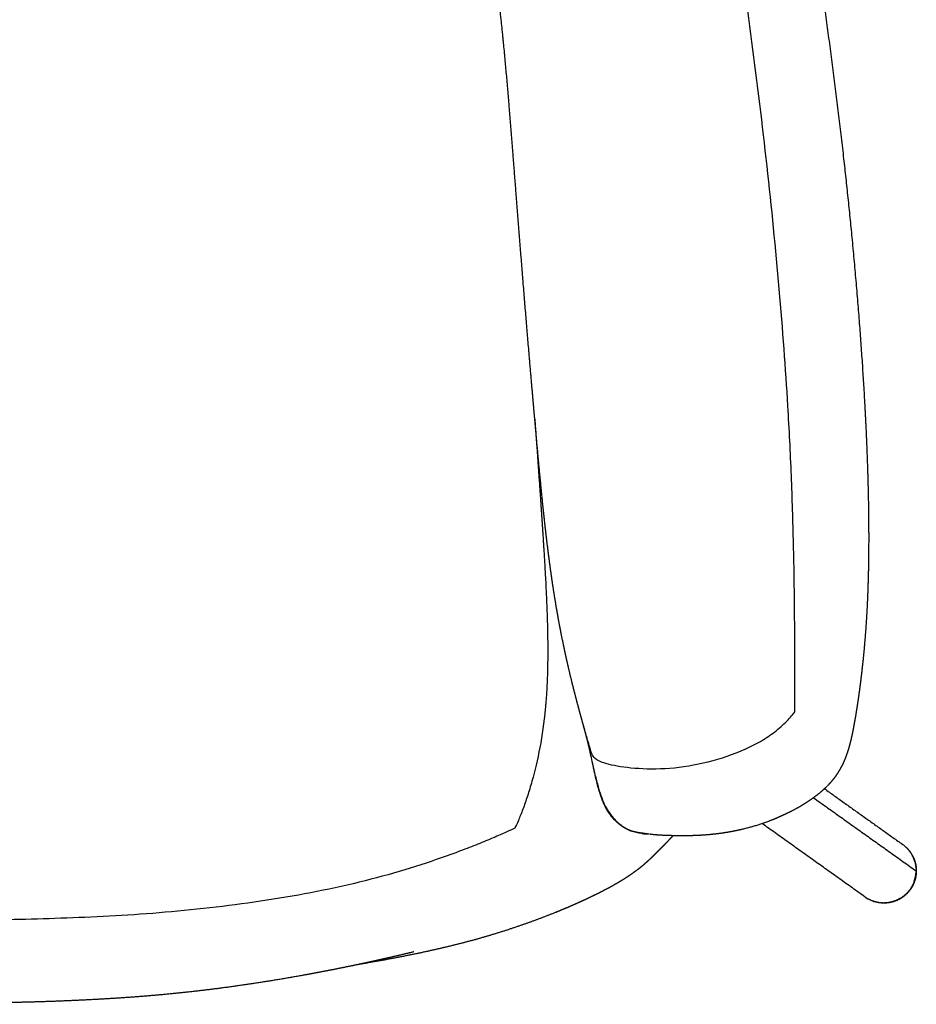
# Model space of a CAD drawing. Header units: millimetres. Extents: x -1034 to 742, y 1139 to 3175.
# Tile 10 of 15: x 464 to 742, y 1139 to 1444. Entities that reach past the tile are written whole.
import ezdxf

# ---------------------------------------------------------------- set-up
doc = ezdxf.new("R2010")
doc.units = ezdxf.units.MM
doc.header["$MEASUREMENT"] = 0
doc.layers.add('2DVýkres$viditelné$tečné', color=7, linetype='Continuous', true_color=0x000000)
doc.layers.add('2DVýkres$viditelné$čáry', color=7, linetype='Continuous', true_color=0x000000)

msp = doc.modelspace()

# ---------------------------------------------------------------- linework, layer by layer
at = {"layer": '2DVýkres$viditelné$tečné'}
for points, knots in [([(704.04, 1229.34), (704.04, 1232.34), (704.04, 1237.8), (704.03, 1247.46), (703.96, 1261.81), (703.69, 1280.75), (703, 1302.67), (702.3, 1316.91), (701.87, 1324.1), (700.51, 1347.12), (696.01, 1398.48), (685.72, 1475.16), (672.62, 1557.15), (640.87, 1614.6), (620.6, 1637.64)], [0, 0, 0, 0, 8.983233, 16.385757, 29.00285, 52.029007, 73.187881, 94.796659, 94.796659, 94.796659, 152.645564, 210.494469, 268.343374, 326.19228, 326.19228, 326.19228, 326.19228]), ([(626.77, 1230.3), (626.37, 1226.08), (625.2, 1218.08), (623.13, 1209.35), (621.25, 1203.21), (619.81, 1199.11), (618.39, 1195.61), (617.6, 1193.87), (617.38, 1193.4)], [0, 0, 0, 0, 9.580465, 19.160931, 23.951163, 28.741396, 33.531629, 38.321861, 38.321861, 38.321861, 38.321861]), ([(688.39, 1217.69), (690.14, 1218.47), (693.48, 1220.17), (697.16, 1222.64), (699.78, 1224.84), (701.55, 1226.53), (703.07, 1228.17), (703.83, 1229.09), (704.04, 1229.34)], [0, 0, 0, 0, 7.317873, 14.635746, 18.294683, 21.953619, 25.612556, 29.271492, 29.271492, 29.271492, 29.271492]), ([(688.39, 1217.69), (684.89, 1216.12), (677.21, 1213.51), (669.16, 1212.15), (665.29, 1211.85), (657.55, 1211.24), (643.32, 1213), (641.84, 1215.17), (641.22, 1216.23), (641.15, 1216.35)], [0, 0, 0, 0, 41.855966, 83.711932, 83.711932, 83.711932, 125.567899, 167.423865, 172.575604, 172.575604, 172.575604, 172.575604]), ([(617.38, 1193.4), (616.85, 1193.15), (614.86, 1192.2), (610.78, 1190.4), (605.96, 1188.4), (598.72, 1185.58), (588.46, 1181.97), (579.29, 1179.23), (574.54, 1177.97)], [0, 0, 0, 0, 7.401702, 14.803404, 22.205106, 29.606808, 44.410211, 59.213615, 59.213615, 59.213615, 59.213615]), ([(574.54, 1177.97), (565.05, 1175.45), (544.74, 1171.25), (512.86, 1167.28), (482.05, 1165.43), (462.8, 1165.02), (453.64, 1164.88), (435.32, 1164.59), (402.39, 1164.5), (369.46, 1164.59), (351.13, 1164.88), (341.97, 1165.02), (322.72, 1165.43), (291.92, 1167.28), (260.04, 1171.25), (239.73, 1175.45), (230.23, 1177.97)], [0, 0, 0, 0, 34.64783, 69.29566, 103.943489, 138.591319, 138.591319, 138.591319, 173.239149, 207.886979, 207.886979, 207.886979, 242.534809, 277.182639, 311.830468, 346.478298, 346.478298, 346.478298, 346.478298])]:
    msp.add_open_spline(points, degree=3, knots=knots, dxfattribs=at)
msp.add_rational_spline([(623.51, 1320.02), (624.2, 1310.59), (624.86, 1301.15), (625.51, 1291.71), (626.32, 1279.72), (627.76, 1257.46), (627.57, 1238.75), (626.77, 1230.3)], [1, 0.999998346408, 0.999998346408, 1, 1, 1, 1, 1], degree=3, knots=[0, 0, 0, 0, 28.382956, 28.382956, 28.382956, 72.233822, 116.084688, 116.084688, 116.084688, 116.084688], dxfattribs=at)
for points, weights in [([(641.15, 1216.35), (639.74, 1220.92), (638.48, 1225.53)], [1, 0.999884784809, 1]), ([(656.88, 1191.69), (657.68, 1191.55), (658.48, 1191.55)], [1, 0.996228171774, 1]), ([(741.06, 1183.43), (741.06, 1183.45), (741.05, 1183.46)], [1, 0.993700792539, 1])]:
    msp.add_rational_spline(points, weights, degree=2, dxfattribs=at)
for points, degree in [([(640.41, 1218.04), (640.41, 1218.05), (640.41, 1218.05), (640.4, 1218.06)], 3), ([(641.15, 1216.35), (640.81, 1216.94), (640.53, 1217.49), (640.42, 1217.98)], 3), ([(709.8, 1202.77), (725.68, 1191.45), (741.55, 1180.14)], 2), ([(656.8, 1191.71), (656.83, 1191.7), (656.86, 1191.7), (656.88, 1191.69)], 3), ([(741.05, 1183.46), (741.05, 1183.47), (741.04, 1183.47), (741.04, 1183.47)], 3)]:
    msp.add_open_spline(points, degree=degree, dxfattribs=at)
at = {"layer": '2DVýkres$viditelné$čáry'}
for points, weights, degree, knots in [([(637.99, 1654.51), (649.2, 1641.69), (659.01, 1627.37), (675.5, 1598.23), (682.57, 1582.82), (688.22, 1567.27), (693.5, 1552.72), (697.5, 1538.14), (703.82, 1508.91), (706.06, 1495.15), (708.27, 1480.86), (712.38, 1454.21), (716.05, 1427.83), (719.08, 1401.02), (721.85, 1376.4), (724.23, 1349.98), (725.61, 1325.23), (726.21, 1314.36), (726.65, 1303.16), (726.81, 1292.29), (726.88, 1287.47), (726.9, 1282.58), (726.82, 1275.3), (726.78, 1273.07), (726.67, 1268.99), (726.6, 1266.87), (726.51, 1264.79), (726.48, 1264.02), (726.44, 1263.24), (726.41, 1262.47), (726.26, 1259.47), (726.07, 1256.47), (725.84, 1253.47), (725.59, 1250.19), (725.29, 1246.92), (724.93, 1243.65), (724.77, 1242.18), (724.6, 1240.71), (724.42, 1239.25), (724.25, 1237.88), (724.07, 1236.51), (723.88, 1235.14), (723.7, 1233.87), (723.52, 1232.59), (723.32, 1231.32), (723.14, 1230.13), (722.95, 1228.94), (722.75, 1227.75)], [1, 1, 1, 1, 1, 1, 1, 1, 1, 1, 1, 1, 1, 1, 1, 1, 1, 1, 1, 1, 1, 1, 1, 1, 1, 1, 1, 0.999996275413, 0.999996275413, 1, 0.999937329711, 0.999937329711, 1, 0.999914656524, 0.999914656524, 1, 0.999981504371, 0.999981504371, 1, 0.999982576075, 0.999982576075, 1, 0.99998279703, 0.99998279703, 1, 0.999982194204, 0.999982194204, 1], 3, [0, 0, 0, 0, 52.651393, 52.651393, 104.434857, 104.434857, 104.434857, 151.996983, 151.996983, 196.566233, 196.566233, 196.566233, 280.124529, 280.124529, 280.124529, 359.029454, 359.029454, 359.029454, 393.253187, 393.253187, 393.253187, 407.189857, 407.189857, 414.358257, 414.358257, 421.905799, 421.905799, 421.905799, 424.234995, 424.234995, 424.234995, 433.250626, 433.250626, 433.250626, 443.11033, 443.11033, 443.11033, 447.546079, 447.546079, 447.546079, 451.684258, 451.684258, 451.684258, 455.548797, 455.548797, 455.548797, 459.164245, 459.164245, 459.164245, 459.164245]), ([(638.48, 1225.53), (638.21, 1226.49), (637.95, 1227.45), (637.68, 1228.41), (637.64, 1228.57), (637.59, 1228.73), (637.51, 1229.03), (637.48, 1229.16), (637.44, 1229.3), (636.97, 1231.01), (636.52, 1232.73), (636.07, 1234.46), (635.6, 1236.26), (635.11, 1238.23), (634.2, 1242.01), (633.73, 1244.04), (633.29, 1246), (632.83, 1248.07), (632.39, 1250.16), (631.53, 1254.38), (631.12, 1256.53), (630.73, 1258.69), (629.93, 1263.16), (629.22, 1267.65), (627.92, 1276.86), (627.33, 1281.61), (626.79, 1286.35), (626.23, 1291.34), (625.71, 1296.37), (624.71, 1306.74), (624.22, 1312.07), (623.75, 1317.37), (623.3, 1322.43), (622.8, 1328.11), (621.8, 1339.72), (621.3, 1345.71), (619.69, 1365.06), (618.69, 1377.72), (617.71, 1390.3), (616.7, 1403.26), (615.69, 1416.62), (613.92, 1435.95), (613.28, 1442.39), (611.86, 1454.92), (611.07, 1461.1), (610.17, 1467.21), (609.31, 1473.01), (608.33, 1478.82), (606.07, 1489.98), (604.78, 1495.42), (603.24, 1500.74), (602.84, 1502.14), (602.03, 1504.82), (600.32, 1509.93), (598.02, 1515.98), (594.9, 1522.81), (592.54, 1527.13), (591.32, 1529.17), (590.04, 1531.31), (588.68, 1533.38), (585.83, 1537.4), (584.32, 1539.35), (582.79, 1541.19), (582.42, 1541.63), (581.63, 1542.57), (580.46, 1543.91), (579.25, 1545.24), (577.67, 1546.91), (575.65, 1548.95), (573.98, 1550.52), (573.15, 1551.28)], [1, 0.999999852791, 0.999999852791, 1, 1, 1, 1, 1, 1, 0.999985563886, 0.999985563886, 1, 1, 1, 1, 1, 1, 1, 1, 1, 1, 1, 1, 1, 1, 1, 1, 1, 1, 1, 1, 1, 1, 1, 1, 1, 1, 1, 1, 1, 1, 1, 1, 1, 1, 1, 1, 1, 1, 1, 1, 1, 1, 1, 1, 1, 1, 1, 1, 1, 1, 1, 1, 1, 1, 1, 1, 1, 1, 1, 1], 3, [0, 0, 0, 0, 2.990987, 2.990987, 2.990987, 3.569914, 3.569914, 4.033632, 4.033632, 4.033632, 9.370307, 9.370307, 9.370307, 15.139484, 15.139484, 21.317852, 21.317852, 21.317852, 27.69185, 27.69185, 34.287054, 34.287054, 34.287054, 47.937567, 47.937567, 62.262661, 62.262661, 62.262661, 77.328383, 77.328383, 93.446672, 93.446672, 93.446672, 114.507203, 114.507203, 132.366319, 132.366319, 166.631501, 166.631501, 166.631501, 205.842198, 205.842198, 225.268317, 225.268317, 244.018726, 244.018726, 244.018726, 261.728912, 261.728912, 278.41422, 278.41422, 278.41422, 282.80779, 286.793378, 294.580565, 302.204006, 309.327247, 309.327247, 309.327247, 316.921749, 316.921749, 324.652916, 324.652916, 324.652916, 326.377781, 328.32243, 330.012917, 331.755512, 335.231778, 338.617462, 338.617462, 338.617462, 338.617462]), ([(722.75, 1227.75), (722.56, 1226.63), (722.36, 1225.52), (722.15, 1224.41), (721.96, 1223.37), (721.74, 1222.33), (721.5, 1221.29), (721.49, 1221.24), (721.48, 1221.19), (721.47, 1221.13), (721.26, 1220.21), (721.02, 1219.3), (720.76, 1218.39), (720.49, 1217.45), (720.2, 1216.55), (719.88, 1215.69), (719.57, 1214.83), (719.21, 1213.99), (718.82, 1213.17), (718.44, 1212.37), (718.01, 1211.59), (717.54, 1210.83), (717.07, 1210.06), (716.55, 1209.31), (716, 1208.6), (715.4, 1207.85), (714.77, 1207.12), (714.1, 1206.44)], [1, 0.99996202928, 0.99996202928, 1, 0.999888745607, 0.999888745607, 1, 1, 1, 1, 0.999774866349, 0.999774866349, 1, 1, 1, 1, 0.999278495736, 0.999278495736, 1, 0.999072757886, 0.999072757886, 1, 0.99895977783, 0.99895977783, 1, 0.998962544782, 0.998962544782, 1], 3, [0, 0, 0, 0, 3.386412, 3.386412, 3.386412, 6.570907, 6.570907, 6.570907, 6.75884, 6.75884, 6.75884, 9.593029, 9.593029, 9.593029, 13.021292, 13.021292, 13.021292, 15.748937, 15.748937, 15.748937, 18.422577, 18.422577, 18.422577, 21.134569, 21.134569, 21.134569, 24.012508, 24.012508, 24.012508, 24.012508]), ([(640.42, 1217.98), (640.17, 1219.06), (639.91, 1220.14), (639.63, 1221.21), (639.35, 1222.31), (639.04, 1223.47), (638.66, 1224.87), (638.64, 1224.92), (638.63, 1224.97), (638.61, 1225.03)], [1, 0.999951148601, 0.999951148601, 1, 1, 1, 1, 1, 1, 1], 3, [0, 0, 0, 0, 3.326986, 3.326986, 3.326986, 10.695008, 10.695008, 10.695008, 10.968834, 10.968834, 10.968834, 10.968834]), ([(714.06, 1206.4), (713.31, 1205.64), (712.54, 1204.94), (711.79, 1204.32), (711.68, 1204.22), (711.56, 1204.13), (711.45, 1204.03), (710.68, 1203.41), (709.9, 1202.82), (709.09, 1202.26), (708.1, 1201.57), (707.09, 1200.92), (706.05, 1200.31), (704.97, 1199.67), (703.88, 1199.07), (702.77, 1198.5), (700.41, 1197.3), (698.08, 1196.3), (695.86, 1195.46), (693.56, 1194.6), (691.22, 1193.86), (688.83, 1193.25), (688.4, 1193.14), (687.97, 1193.03), (687.54, 1192.93), (683.49, 1191.98), (679.54, 1191.46), (675.9, 1191.2), (674.38, 1191.09), (672.88, 1191.03), (670.55, 1190.98), (669.78, 1190.98), (668.22, 1190.98), (667.31, 1191), (666.49, 1191.01), (666.08, 1191.02), (665.29, 1191.04), (663.86, 1191.09), (662.3, 1191.16), (660.88, 1191.27), (659.84, 1191.37), (659.34, 1191.44), (659.08, 1191.47)], [1, 1, 1, 1, 0.999986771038, 0.999986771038, 1, 0.999557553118, 0.999557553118, 1, 0.999553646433, 0.999553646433, 1, 0.999657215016, 0.999657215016, 1, 1, 1, 1, 0.999028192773, 0.999028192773, 1, 0.99996535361, 0.99996535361, 1, 1, 1, 1, 1, 1, 1, 1, 1, 1, 1, 1, 1, 1, 1, 1, 1, 1, 1], 3, [0.098269, 0.098269, 0.098269, 0.098269, 5.648875, 5.648875, 5.648875, 6.099459, 6.099459, 6.099459, 9.046756, 9.046756, 9.046756, 12.66412, 12.66412, 12.66412, 16.406781, 16.406781, 16.406781, 34.906805, 34.906805, 34.906805, 42.277998, 42.277998, 42.277998, 43.6115, 43.6115, 43.6115, 79.632313, 79.632313, 79.632313, 93.348945, 93.348945, 101.580466, 101.580466, 112.083076, 112.083076, 112.083076, 113.302699, 114.454018, 116.382235, 117.989576, 118.736727, 119.508181, 119.508181, 119.508181, 119.508181]), ([(645.71, 1199.34), (645.64, 1199.46), (645.58, 1199.58), (645.51, 1199.7), (645.41, 1199.9), (645.31, 1200.1), (645.22, 1200.3), (645.12, 1200.51), (645.02, 1200.72), (644.93, 1200.93), (644.89, 1201.01), (644.85, 1201.1), (644.81, 1201.19)], [1, 0.999949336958, 0.999949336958, 1, 0.999895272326, 0.999895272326, 1, 0.999957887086, 0.999957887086, 1, 1, 1, 1], 3, [0, 0, 0, 0, 0.413614, 0.413614, 0.413614, 1.082521, 1.082521, 1.082521, 1.770265, 1.770265, 1.770265, 2.063136, 2.063136, 2.063136, 2.063136]), ([(658.94, 1191.49), (658.89, 1191.49), (658.84, 1191.5), (658.79, 1191.5), (657.74, 1191.64), (656.7, 1191.79), (655.66, 1191.93), (655.23, 1192), (654.81, 1192.1), (654.39, 1192.21), (654.29, 1192.24), (654.18, 1192.27), (654.08, 1192.3)], [1, 1, 1, 1, 1, 1, 1, 0.999251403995, 0.999251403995, 1, 0.999943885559, 0.999943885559, 1], 3, [2.676287, 2.676287, 2.676287, 2.676287, 3.473967, 3.473967, 3.473967, 4.473967, 4.473967, 4.473967, 5.774617, 5.774617, 5.774617, 6.101342, 6.101342, 6.101342, 6.101342]), ([(666.27, 1191.02), (665.96, 1190.67), (665.65, 1190.32), (665.32, 1189.97), (665.25, 1189.9), (665.18, 1189.82), (665.1, 1189.74), (664.78, 1189.4), (664.46, 1189.07), (664.13, 1188.74), (663.73, 1188.33), (663.33, 1187.92), (662.93, 1187.52), (662.52, 1187.11), (662.11, 1186.7), (661.71, 1186.29)], [1, 0.999919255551, 0.999919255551, 1, 1, 1, 1, 0.99997514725, 0.99997514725, 1, 0.999993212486, 0.999993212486, 1, 0.999999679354, 0.999999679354, 1], 3, [0, 0, 0, 0, 1.412346, 1.412346, 1.412346, 2.412346, 2.412346, 2.412346, 3.8104, 3.8104, 3.8104, 5.526575, 5.526575, 5.526575, 7.252062, 7.252062, 7.252062, 7.252062]), ([(661.71, 1186.29), (661.3, 1185.88), (660.88, 1185.46), (660.47, 1185.05), (660.04, 1184.62), (659.61, 1184.19), (659.16, 1183.77), (658.69, 1183.32), (658.22, 1182.89), (657.73, 1182.46), (657.2, 1181.99), (656.65, 1181.53), (656.1, 1181.09), (656.06, 1181.06), (656.02, 1181.03), (655.98, 1180.99), (655.4, 1180.54), (654.82, 1180.09), (654.22, 1179.67), (653.51, 1179.15), (652.78, 1178.65), (652.04, 1178.16), (651.19, 1177.61), (650.34, 1177.08), (649.47, 1176.57), (648.49, 1175.99), (647.49, 1175.43), (646.48, 1174.88)], [1, 0.999998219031, 0.999998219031, 1, 0.999950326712, 0.999950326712, 1, 0.999875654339, 0.999875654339, 1, 0.999818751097, 0.999818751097, 1, 1, 1, 1, 0.999825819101, 0.999825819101, 1, 0.999811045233, 0.999811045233, 1, 0.999840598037, 0.999840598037, 1, 0.999875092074, 0.999875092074, 1], 3, [0, 0, 0, 0, 1.754268, 1.754268, 1.754268, 3.580188, 3.580188, 3.580188, 5.527631, 5.527631, 5.527631, 7.651255, 7.651255, 7.651255, 7.817253, 7.817253, 7.817253, 10.01971, 10.01971, 10.01971, 12.674461, 12.674461, 12.674461, 15.689783, 15.689783, 15.689783, 19.130669, 19.130669, 19.130669, 19.130669]), ([(741.06, 1183.43), (741.22, 1182.99), (741.33, 1182.53), (741.69, 1181.07), (741.6, 1179.56), (741.5, 1177.65), (740.69, 1175.92), (740.52, 1175.55), (740.32, 1175.21), (739.37, 1173.53), (737.87, 1172.33), (736.57, 1171.29), (735.01, 1170.73), (733.51, 1170.19), (731.92, 1170.14), (730.19, 1170.09), (728.55, 1170.62), (727.61, 1170.92), (726.75, 1171.4)], [1, 0.998886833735, 1, 0.988847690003, 1, 0.982181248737, 1, 0.999200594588, 1, 0.981932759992, 1, 0.986516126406, 1, 0.987559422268, 1, 0.985407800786, 1, 0.995177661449, 1], 2, [0, 0, 0, 0.943767, 0.943767, 3.933496, 3.933496, 7.714704, 7.714704, 8.51446, 8.51446, 12.322021, 12.322021, 15.610094, 15.610094, 18.768126, 18.768126, 22.188983, 22.188983, 24.153923, 24.153923, 24.153923]), ([(646.47, 1174.88), (645.32, 1174.26), (644.17, 1173.66), (643, 1173.08), (641.7, 1172.43), (640.39, 1171.8), (639.07, 1171.19), (637.63, 1170.52), (636.17, 1169.87), (634.72, 1169.24), (633.15, 1168.56), (631.57, 1167.9), (629.98, 1167.26), (626.54, 1165.88), (623.06, 1164.57), (619.55, 1163.35), (615.77, 1162.03), (611.95, 1160.81), (608.1, 1159.69), (604.09, 1158.52), (600.01, 1157.46), (591.74, 1155.49), (587.51, 1154.57), (583.27, 1153.73), (578.41, 1152.77), (573.5, 1151.89), (568.58, 1151.07)], [1, 0.999912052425, 0.999912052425, 1, 0.999934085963, 0.999934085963, 1, 0.999944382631, 0.999944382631, 1, 0.999950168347, 0.999950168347, 1, 0.999806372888, 0.999806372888, 1, 0.999773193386, 0.999773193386, 1, 1, 1, 1, 1, 1, 1, 1, 1], 3, [0, 0, 0, 0, 3.907589, 3.907589, 3.907589, 8.271801, 8.271801, 8.271801, 13.040818, 13.040818, 13.040818, 18.168742, 18.168742, 18.168742, 29.312314, 29.312314, 29.312314, 41.3326, 41.3326, 41.3326, 54.193987, 54.193987, 67.410976, 67.410976, 67.410976, 82.580167, 82.580167, 82.580167, 82.580167]), ([(586.11, 1155.05), (583.23, 1154.35), (580.35, 1153.67), (577.46, 1153.02), (574.57, 1152.36), (571.68, 1151.73), (568.78, 1151.11), (565.9, 1150.5), (563, 1149.91), (560.11, 1149.34), (557.23, 1148.78), (554.34, 1148.24), (551.45, 1147.72), (545.73, 1146.68), (539.99, 1145.74), (534.24, 1144.9), (528.63, 1144.07), (522.97, 1143.33), (517.32, 1142.7), (506.52, 1141.5), (495.77, 1140.69), (484.89, 1140.15), (474.85, 1139.64), (465.06, 1139.38), (454.99, 1139.2), (436.86, 1138.86), (420.5, 1138.8), (402.39, 1138.8), (384.28, 1138.8), (367.92, 1138.86), (349.78, 1139.2), (339.72, 1139.38), (329.93, 1139.64), (319.88, 1140.15), (309, 1140.69), (298.26, 1141.5), (287.46, 1142.7), (281.81, 1143.33), (276.15, 1144.07), (270.53, 1144.9), (264.78, 1145.74), (259.05, 1146.68), (253.33, 1147.72), (250.44, 1148.24), (247.55, 1148.78), (244.67, 1149.34), (241.77, 1149.91), (238.88, 1150.5), (235.99, 1151.11), (233.1, 1151.73), (230.2, 1152.36), (227.32, 1153.02), (224.43, 1153.67), (221.55, 1154.35), (218.67, 1155.05)], [1, 0.999982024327, 0.999982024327, 1, 0.999981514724, 0.999981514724, 1, 0.999981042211, 0.999981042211, 1, 0.999980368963, 0.999980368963, 1, 0.999914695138, 0.999914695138, 1, 1, 1, 1, 1, 1, 1, 1, 1, 1, 1, 1, 1, 1, 1, 1, 1, 1, 1, 1, 1, 1, 1, 1, 1, 0.999914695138, 0.999914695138, 1, 0.999980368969, 0.999980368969, 1, 0.999981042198, 0.999981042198, 1, 0.999981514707, 0.999981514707, 1, 0.999982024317, 0.999982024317, 1], 3, [0, 0, 0, 0, 8.882599, 8.882599, 8.882599, 17.765396, 17.765396, 17.765396, 26.618597, 26.618597, 26.618597, 35.429751, 35.429751, 35.429751, 52.866461, 52.866461, 52.866461, 70.033901, 70.033901, 70.033901, 102.665947, 102.665947, 102.665947, 132.611193, 132.611193, 132.611193, 185.2293, 185.2293, 185.2293, 237.847408, 237.847408, 237.847408, 267.792654, 267.792654, 267.792654, 300.4247, 300.4247, 300.4247, 317.59214, 317.59214, 317.59214, 335.02885, 335.02885, 335.02885, 343.840004, 343.840004, 343.840004, 352.693205, 352.693205, 352.693205, 361.576002, 361.576002, 361.576002, 370.458601, 370.458601, 370.458601, 370.458601])]:
    msp.add_rational_spline(points, weights, degree=degree, knots=knots, dxfattribs=at)
for points, knots in [([(642.31, 1209.43), (642, 1210.77), (641.7, 1212.13), (641.45, 1213.29), (641.05, 1215.15), (640.73, 1216.63), (640.44, 1217.91)], [1.122745, 1.122745, 1.122745, 1.122745, 5.459989, 5.459989, 5.459989, 12.088407, 12.088407, 12.088407, 12.088407]), ([(645.81, 1199.23), (645.69, 1199.44), (645.46, 1199.84), (645.04, 1200.68), (644.54, 1201.8), (643.98, 1203.26), (643.24, 1205.55), (642.56, 1208.15), (642, 1210.65), (641.63, 1212.37), (641.44, 1213.32), (641.34, 1213.82)], [0, 0, 0, 0, 0.735237, 1.385688, 2.828553, 4.385722, 6.081483, 10.050694, 12.434108, 13.789654, 15.32532, 15.32532, 15.32532, 15.32532]), ([(642.31, 1209.43), (642.6, 1208.18), (643.16, 1205.91), (644.15, 1202.82), (645.25, 1200.26), (646.56, 1198.04), (648.12, 1196.08), (649.93, 1194.42), (651.92, 1193.13), (653.35, 1192.53), (654.08, 1192.3)], [0, 0, 0, 0, 3.851363, 7.003857, 9.720337, 12.192355, 14.740786, 17.195533, 19.552506, 21.829054, 21.829054, 21.829054, 21.829054]), ([(645.81, 1199.23), (645.76, 1199.26), (645.73, 1199.3), (645.71, 1199.33), (645.71, 1199.33), (645.71, 1199.33)], [-16.385818, -16.385818, -16.385818, -16.385818, -14.340098, -14.340098, -14.231435, -14.231435, -14.231435, -14.231435]), ([(653.6, 1192.34), (653.44, 1192.4), (653.12, 1192.52), (652.5, 1192.78), (651.42, 1193.31), (650.55, 1193.88), (650, 1194.3), (649.15, 1194.95), (648.37, 1195.7), (646.93, 1197.38), (646.28, 1198.32), (645.72, 1199.32)], [0, 0, 0, 0, 0.49956, 1.021779, 2.026094, 4.117555, 4.117555, 4.117555, 7.349119, 7.349119, 10.786597, 10.786597, 10.786597, 10.786597]), ([(657.32, 1191.7), (656.78, 1191.69), (655.68, 1191.77), (654.04, 1192.15), (652.43, 1192.78), (650.33, 1193.96), (648.45, 1195.59), (647.06, 1197.3), (646.32, 1198.38), (645.97, 1198.94), (645.81, 1199.23)], [0, 0, 0, 0, 1.621457, 3.298966, 5.032557, 6.810989, 10.492101, 12.439408, 13.414381, 14.413106, 14.413106, 14.413106, 14.413106]), ([(734.95, 1170.78), (734.93, 1170.77), (734.91, 1170.77), (734.88, 1170.75), (734.86, 1170.75), (734.84, 1170.74)], [15.6527341, 15.6527341, 15.6527341, 15.6527341, 15.7077914, 15.7077914, 15.7630152, 15.7630152, 15.7630152, 15.7630152])]:
    msp.add_open_spline(points, degree=3, knots=knots, dxfattribs=at)
for points, degree in [([(713.19, 1205.55), (725.31, 1196.92), (737.43, 1188.28)], 2), ([(725.82, 1171.99), (709.85, 1183.37), (693.89, 1194.76)], 2), ([(740.92, 1183.72), (740.93, 1183.69), (740.94, 1183.67), (740.95, 1183.64)], 3), ([(741.04, 1183.48), (741.03, 1183.48), (741.03, 1183.49), (741.03, 1183.49)], 3), ([(741.04, 1183.47), (741.04, 1183.47), (741.04, 1183.47), (741.04, 1183.48)], 3), ([(741.04, 1183.48), (741.04, 1183.48), (741.04, 1183.48), (741.04, 1183.48)], 3), ([(741.05, 1183.46), (741.05, 1183.46), (741.05, 1183.46), (741.05, 1183.46)], 3), ([(741.1, 1183.2), (741.11, 1183.17), (741.12, 1183.14), (741.13, 1183.12)], 3), ([(741.17, 1182.99), (741.17, 1182.98), (741.17, 1182.98), (741.17, 1182.98)], 3), ([(741.2, 1182.88), (741.2, 1182.87), (741.2, 1182.86), (741.2, 1182.85)], 3), ([(741.33, 1182.32), (741.33, 1182.32), (741.33, 1182.31), (741.34, 1182.31)], 3), ([(726.83, 1171.36), (726.81, 1171.37), (726.78, 1171.39), (726.75, 1171.41)], 3), ([(736.14, 1171.31), (736.1, 1171.29), (736.07, 1171.27), (736.03, 1171.25)], 3), ([(736.24, 1171.36), (736.21, 1171.34), (736.17, 1171.32), (736.14, 1171.31)], 3), ([(728.5, 1170.65), (728.5, 1170.65), (728.49, 1170.65), (728.49, 1170.65)], 3), ([(728.74, 1170.57), (728.74, 1170.57), (728.74, 1170.57), (728.74, 1170.57)], 3), ([(730.88, 1170.19), (730.87, 1170.19), (730.86, 1170.19), (730.84, 1170.19)], 3), ([(731, 1170.18), (730.99, 1170.18), (730.98, 1170.19), (730.97, 1170.19)], 3), ([(733.48, 1170.37), (733.46, 1170.36), (733.44, 1170.36), (733.42, 1170.35)], 3), ([(734.71, 1170.69), (734.7, 1170.69), (734.69, 1170.69), (734.69, 1170.69)], 3), ([(734.84, 1170.74), (734.8, 1170.73), (734.75, 1170.71), (734.71, 1170.69)], 3), ([(735.08, 1170.83), (735.06, 1170.82), (735.04, 1170.82), (735.02, 1170.81)], 3), ([(735.1, 1170.84), (735.1, 1170.84), (735.09, 1170.83), (735.08, 1170.83)], 3)]:
    msp.add_open_spline(points, degree=degree, dxfattribs=at)
for points, weights in [([(740.92, 1183.72), (739.87, 1186.53), (737.43, 1188.28)], [1, 0.956316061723, 1]), ([(738.17, 1187.7), (739.88, 1186.21), (740.79, 1184.13)], [1, 0.975173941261, 1]), ([(740.79, 1184.13), (740.94, 1183.79), (741.06, 1183.45)], [1, 0.999339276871, 1]), ([(741, 1183.51), (740.98, 1183.58), (740.95, 1183.64)], [1, 0.997207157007, 0.994467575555]), ([(741.03, 1183.41), (741.02, 1183.46), (741, 1183.51)], [0.999071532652, 0.999520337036, 1]), ([(741, 1183.51), (741.01, 1183.5), (741.03, 1183.49)], [1, 0.996021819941, 1]), ([(741.06, 1183.33), (741.05, 1183.37), (741.03, 1183.41)], [0.991904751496, 0.99367074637, 0.995459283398]), ([(741.07, 1183.31), (741.06, 1183.32), (741.06, 1183.33)], [0.998201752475, 0.998288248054, 0.998376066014]), ([(741.1, 1183.2), (741.08, 1183.25), (741.07, 1183.31)], [0.98659242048, 0.988773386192, 0.990990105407]), ([(741.13, 1183.09), (741.13, 1183.1), (741.13, 1183.12)], [0.982266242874, 0.98272961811, 0.983194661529]), ([(741.17, 1182.99), (741.15, 1183.04), (741.13, 1183.09)], [0.99595112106, 0.996280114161, 0.996640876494]), ([(741.2, 1182.88), (741.18, 1182.93), (741.17, 1182.98)], [0.973828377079, 0.975840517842, 0.977886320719]), ([(741.23, 1182.77), (741.21, 1182.81), (741.2, 1182.85)], [0.969716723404, 0.971208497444, 0.972719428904]), ([(741.23, 1182.77), (741.28, 1182.57), (741.32, 1182.38)], [1, 0.999797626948, 1]), ([(741.33, 1182.32), (741.33, 1182.35), (741.32, 1182.38)], [0.993125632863, 0.993195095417, 0.99327285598]), ([(741.35, 1182.21), (741.35, 1182.26), (741.34, 1182.31)], [0.950231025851, 0.95180705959, 0.953408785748]), ([(741.35, 1182.21), (741.41, 1181.92), (741.46, 1181.62)], [1, 0.999548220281, 1]), ([(741.47, 1181.52), (741.46, 1181.57), (741.46, 1181.62)], [0.929207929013, 0.930655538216, 0.932130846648]), ([(741.47, 1181.52), (741.52, 1181.16), (741.54, 1180.79)], [1, 0.999327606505, 1]), ([(741.54, 1180.68), (741.54, 1180.74), (741.54, 1180.79)], [0.907934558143, 0.909170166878, 0.910433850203]), ([(741.54, 1180.68), (741.56, 1180.25), (741.54, 1179.81)], [1, 0.999054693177, 1]), ([(741.01, 1176.99), (741.03, 1177.04), (741.05, 1177.09)], [0.91494701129, 0.915933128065, 0.916949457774]), ([(741.05, 1177.09), (741.05, 1177.1), (741.06, 1177.12)], [0.85712874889, 0.85719599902, 0.857264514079]), ([(741.06, 1177.12), (741.09, 1177.23), (741.13, 1177.34)], [1, 0.999933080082, 1]), ([(741.13, 1177.35), (741.15, 1177.4), (741.16, 1177.46)], [0.921945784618, 0.923107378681, 0.924303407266]), ([(741.13, 1177.34), (741.13, 1177.34), (741.13, 1177.35)], [0.858701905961, 0.85873241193, 0.858763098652]), ([(741.16, 1177.46), (741.17, 1177.49), (741.18, 1177.51)], [0.859595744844, 0.85977237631, 0.859954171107]), ([(741.18, 1177.51), (741.19, 1177.55), (741.2, 1177.59)], [0.925288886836, 0.926098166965, 0.926922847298]), ([(741.2, 1177.59), (741.2, 1177.61), (741.21, 1177.64)], [0.860561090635, 0.860784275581, 0.861014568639]), ([(741.21, 1177.64), (741.23, 1177.71), (741.25, 1177.77)], [0.928118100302, 0.929559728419, 0.931047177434]), ([(741.25, 1177.77), (741.25, 1177.8), (741.26, 1177.83)], [0.862157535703, 0.862427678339, 0.86270630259]), ([(741.26, 1177.83), (741.27, 1177.87), (741.28, 1177.91)], [0.932416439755, 0.93324009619, 0.934077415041]), ([(741.28, 1177.91), (741.28, 1177.93), (741.29, 1177.96)], [0.863383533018, 0.863631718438, 0.863886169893]), ([(741.29, 1177.96), (741.33, 1178.13), (741.37, 1178.31)], [1, 0.999843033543, 1]), ([(741.37, 1178.33), (741.38, 1178.39), (741.39, 1178.44)], [0.944434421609, 0.945820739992, 0.947238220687]), ([(741.37, 1178.31), (741.37, 1178.32), (741.37, 1178.33)], [0.867565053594, 0.867709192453, 0.867854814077]), ([(741.39, 1178.46), (741.4, 1178.52), (741.41, 1178.57)], [0.947656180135, 0.949207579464, 0.95079606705]), ([(741.39, 1178.44), (741.39, 1178.45), (741.39, 1178.46)], [0.869128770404, 0.86922444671, 0.869320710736]), ([(741.41, 1178.57), (741.41, 1178.58), (741.42, 1178.58)], [0.870778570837, 0.870818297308, 0.8708581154]), ([(741.42, 1178.58), (741.43, 1178.64), (741.44, 1178.71)], [0.950965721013, 0.952643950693, 0.954363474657]), ([(741.44, 1178.71), (741.45, 1178.77), (741.45, 1178.83)], [0.954464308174, 0.956137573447, 0.957849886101]), ([(741.44, 1178.71), (741.44, 1178.71), (741.44, 1178.71)], [0.872467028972, 0.872491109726, 0.872515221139]), ([(741.45, 1178.83), (741.45, 1178.84), (741.46, 1178.84)], [0.874147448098, 0.874243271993, 0.874339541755]), ([(741.46, 1178.84), (741.46, 1178.9), (741.47, 1178.96)], [0.958244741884, 0.959818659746, 0.961425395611]), ([(741.47, 1178.98), (741.48, 1179.03), (741.49, 1179.08)], [0.962139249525, 0.963601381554, 0.965090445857]), ([(741.47, 1178.96), (741.47, 1178.97), (741.47, 1178.98)], [0.875899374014, 0.876075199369, 0.876252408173]), ([(741.49, 1179.12), (741.51, 1179.26), (741.52, 1179.39)], [1, 0.999903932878, 1]), ([(741.49, 1179.12), (741.49, 1179.12), (741.49, 1179.12)], [0.966149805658, 0.966187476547, 0.966225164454]), ([(741.49, 1179.08), (741.49, 1179.1), (741.49, 1179.12)], [0.877722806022, 0.877987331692, 0.878254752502]), ([(741.54, 1179.7), (741.53, 1179.55), (741.52, 1179.39)], [1, 0.999881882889, 1]), ([(741.54, 1179.7), (741.54, 1179.76), (741.54, 1179.81)], [0.887912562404, 0.888913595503, 0.889943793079]), ([(740.93, 1176.74), (739.62, 1173.23), (736.34, 1171.42)], [1, 0.937504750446, 1]), ([(740.93, 1176.74), (740.95, 1176.8), (740.96, 1176.85)], [0.910591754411, 0.911512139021, 0.912462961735]), ([(740.96, 1176.85), (740.97, 1176.86), (740.97, 1176.86)], [0.855841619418, 0.855876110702, 0.855911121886]), ([(740.97, 1176.86), (740.99, 1176.92), (741.01, 1176.97)], [0.912724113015, 0.91367926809, 0.914664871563]), ([(741.01, 1176.97), (741.01, 1176.98), (741.01, 1176.99)], [0.8564494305, 0.856489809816, 0.856530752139]), ([(725.82, 1171.99), (725.84, 1171.97), (725.87, 1171.95)], [0.86011076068, 0.859847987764, 0.859595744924]), ([(725.87, 1171.95), (725.91, 1171.93), (725.94, 1171.9)], [0.884226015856, 0.884067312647, 0.883925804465]), ([(725.94, 1171.9), (725.96, 1171.89), (725.98, 1171.88)], [0.858975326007, 0.858827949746, 0.858684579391]), ([(725.98, 1171.88), (726.03, 1171.85), (726.07, 1171.82)], [0.883791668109, 0.883619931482, 0.883476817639]), ([(726.07, 1171.82), (726.08, 1171.81), (726.08, 1171.81)], [0.857955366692, 0.857917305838, 0.85787957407]), ([(726.08, 1171.81), (726.13, 1171.78), (726.17, 1171.75)], [0.883446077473, 0.88331730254, 0.883212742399]), ([(726.17, 1171.75), (726.18, 1171.75), (726.19, 1171.74)], [0.857264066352, 0.857195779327, 0.857128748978]), ([(726.19, 1171.74), (726.24, 1171.71), (726.28, 1171.68)], [0.883165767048, 0.883059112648, 0.882980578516]), ([(726.28, 1171.68), (726.29, 1171.68), (726.3, 1171.67)], [0.856530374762, 0.856489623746, 0.856449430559]), ([(726.3, 1171.67), (726.35, 1171.64), (726.39, 1171.61)], [0.882958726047, 0.882883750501, 0.88283724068]), ([(726.39, 1171.61), (726.4, 1171.61), (726.41, 1171.6)], [0.855910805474, 0.855875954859, 0.855841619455]), ([(726.41, 1171.6), (726.45, 1171.57), (726.5, 1171.55)], [0.882825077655, 0.882782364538, 0.882768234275]), ([(726.5, 1171.55), (726.51, 1171.54), (726.52, 1171.54)], [0.855365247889, 0.855335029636, 0.855305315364]), ([(726.52, 1171.54), (726.56, 1171.51), (726.61, 1171.48)], [0.882764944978, 0.882754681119, 0.882772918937]), ([(726.61, 1171.48), (726.62, 1171.48), (726.63, 1171.47)], [0.854892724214, 0.85486636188, 0.854840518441]), ([(726.63, 1171.47), (726.67, 1171.45), (726.72, 1171.42)], [0.882778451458, 0.88280049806, 0.882850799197]), ([(726.72, 1171.42), (726.73, 1171.41), (726.74, 1171.41)], [0.854492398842, 0.854469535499, 0.854447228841]), ([(726.74, 1171.41), (726.74, 1171.41), (726.75, 1171.41)], [0.88286572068, 0.882870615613, 0.882875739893]), ([(726.84, 1171.36), (726.84, 1171.35), (726.85, 1171.35)], [0.883001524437, 0.883010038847, 0.883018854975]), ([(726.85, 1171.35), (726.85, 1171.35), (726.85, 1171.35)], [0.854137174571, 0.854131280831, 0.854125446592]), ([(728.42, 1170.67), (727.61, 1170.94), (726.85, 1171.35)], [1, 0.996162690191, 1]), ([(736.03, 1171.25), (735.66, 1171.06), (735.27, 1170.9)], [1, 0.999103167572, 1]), ([(736.24, 1171.36), (736.29, 1171.39), (736.34, 1171.42)], [0.946548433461, 0.944724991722, 0.942937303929]), ([(728.42, 1170.67), (728.46, 1170.66), (728.49, 1170.65)], [0.856719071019, 0.856913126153, 0.857119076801]), ([(728.74, 1170.57), (728.62, 1170.61), (728.5, 1170.65)], [1, 0.999914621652, 1]), ([(730.77, 1170.2), (729.73, 1170.28), (728.74, 1170.57)], [1, 0.994544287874, 1]), ([(730.77, 1170.2), (730.8, 1170.2), (730.84, 1170.19)], [0.882322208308, 0.88296499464, 0.883622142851]), ([(730.88, 1170.19), (730.92, 1170.19), (730.97, 1170.19)], [0.884251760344, 0.88498297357, 0.885731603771]), ([(731, 1170.18), (731.04, 1170.18), (731.09, 1170.18)], [0.886246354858, 0.887069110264, 0.88791257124]), ([(733.42, 1170.35), (732.27, 1170.13), (731.09, 1170.18)], [1, 0.993004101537, 1]), ([(734.52, 1170.63), (734.01, 1170.47), (733.48, 1170.37)], [1, 0.998535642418, 1]), ([(734.69, 1170.69), (734.6, 1170.66), (734.52, 1170.63)], [1, 0.999960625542, 1]), ([(734.95, 1170.78), (734.97, 1170.79), (735, 1170.8)], [0.945354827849, 0.944659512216, 0.943971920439]), ([(735, 1170.8), (735.01, 1170.8), (735.02, 1170.81)], [0.995459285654, 0.994931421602, 0.994405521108]), ([(735.27, 1170.9), (735.19, 1170.87), (735.1, 1170.84)], [1, 0.999960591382, 1])]:
    msp.add_rational_spline(points, weights, degree=2, dxfattribs=at)

doc.saveas('drawing.dxf')
